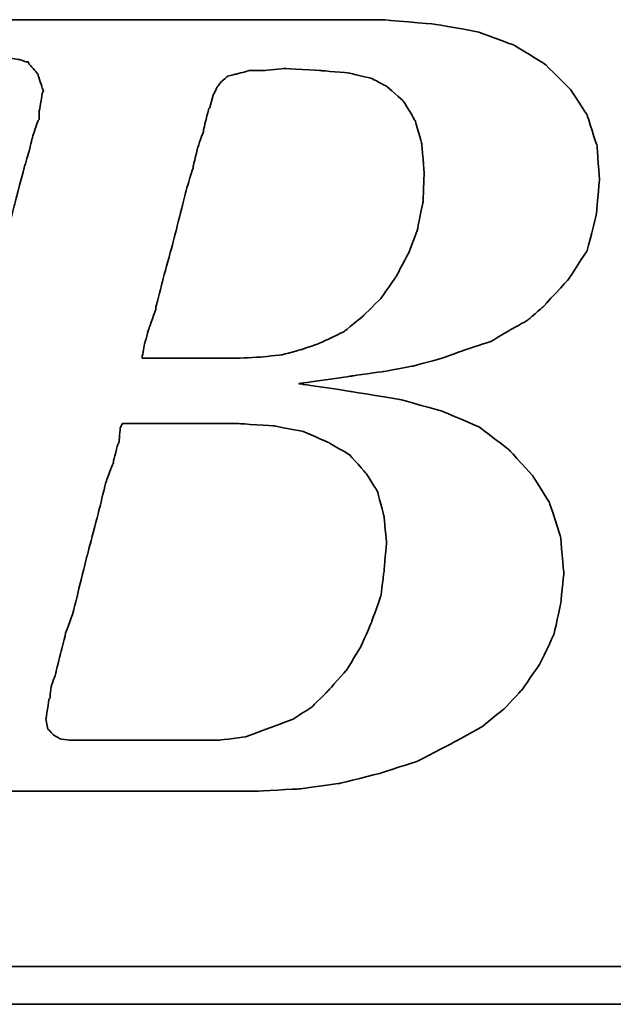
# Model space of a CAD drawing. Header units: millimetres. Extents: x 153 to 532, y -15 to 104.
# Tile 31 of 50: x 407.03 to 409.03, y 22.88 to 26.21. Entities that reach past the tile are written whole.
import ezdxf

# ---------------------------------------------------------------- set-up
doc = ezdxf.new("R2010")
doc.units = ezdxf.units.MM
doc.header["$LTSCALE"] = 0.1
doc.layers.add('DIM', color=4, linetype='CONTINUOUS')
doc.layers.add('layer 1', color=7, linetype='CONTINUOUS')

# ---------------------------------------------------------------- blocks, each defined once
blk = doc.blocks.new('TBI MOTION logo(完整正式版)')
at = {"layer": 'layer 1', "color": 22, "lineweight": 35}
for points, knots in [([(-64.65375, -6.86375), (-64.65375, -6.86375), (-64.84375, -7.29625), (-64.84375, -7.29625), (-64.84375, -7.29625), (-64.84375, -7.29625), (-64.86875, -7.34375), (-64.86875, -7.34375), (-64.86875, -7.34375), (-64.86875, -7.34375), (-64.86875, -7.36875), (-64.86875, -7.36875), (-64.86875, -7.36875), (-64.86875, -7.36875), (-65.15375, -7.65375), (-65.15375, -7.65375), (-65.15375, -7.65375), (-65.15375, -7.65375), (-65.17875, -7.65375), (-65.17875, -7.65375), (-65.17875, -7.65375), (-65.17875, -7.65375), (-65.20375, -7.67875), (-65.20375, -7.67875), (-65.20375, -7.67875), (-65.20375, -7.67875), (-65.58875, -7.87125), (-65.58875, -7.87125), (-65.58875, -7.87125), (-65.58875, -7.87125), (-65.63375, -7.87125), (-65.63375, -7.87125), (-65.63375, -7.87125), (-65.63375, -7.87125), (-65.65875, -7.89375), (-65.65875, -7.89375), (-65.65875, -7.89375), (-65.65875, -7.89375), (-66.09375, -7.94375), (-66.09375, -7.94375), (-66.09375, -7.94375), (-66.09375, -7.94375), (-66.11375, -7.94375), (-66.11375, -7.94375), (-66.11375, -7.94375), (-66.11375, -7.94375), (-66.16375, -7.94375), (-66.16375, -7.94375), (-66.16375, -7.94375), (-66.16375, -7.94375), (-66.30875, -7.94375), (-66.30875, -7.94375), (-66.30875, -7.94375), (-66.30875, -7.94375), (-66.69375, -7.94375), (-66.69375, -7.94375), (-66.69375, -7.94375), (-66.69375, -7.94375), (-67.07375, -7.94375), (-67.07375, -7.94375), (-67.07375, -7.94375), (-67.07375, -7.94375), (-67.12375, -7.94375), (-67.12375, -7.94375), (-67.12375, -7.94375), (-67.12375, -7.94375), (-67.12375, -7.96625), (-67.12375, -7.96625), (-67.12375, -7.96625), (-67.12375, -7.96625), (-67.14875, -7.99125), (-67.14875, -7.99125), (-67.14875, -7.99125), (-67.14875, -7.99125), (-67.24375, -8.34875), (-67.24375, -8.34875), (-67.24375, -8.34875), (-67.24375, -8.34875), (-67.31375, -8.68625), (-67.31375, -8.68625), (-67.31375, -8.68625), (-67.31375, -8.68625), (-67.26875, -8.68625), (-67.26875, -8.68625), (-67.26875, -8.68625), (-67.26875, -8.68625), (-67.07375, -8.68625), (-67.07375, -8.68625), (-67.07375, -8.68625), (-67.07375, -8.68625), (-66.54875, -8.68625), (-66.54875, -8.68625), (-66.54875, -8.68625), (-66.54875, -8.68625), (-65.82625, -8.68625), (-65.82625, -8.68625), (-65.82625, -8.68625), (-65.82625, -8.68625), (-65.01375, -8.68625), (-65.01375, -8.68625), (-65.01375, -8.68625), (-65.01375, -8.68625), (-64.05375, -8.68625), (-64.05375, -8.68625), (-64.05375, -8.68625), (-64.05375, -8.68625), (-62.08375, -8.68625), (-62.08375, -8.68625), (-62.08375, -8.68625), (-62.08375, -8.68625), (-60.06875, -8.68625), (-60.06875, -8.68625), (-60.06875, -8.68625), (-60.06875, -8.68625), (-59.10875, -8.68625), (-59.10875, -8.68625), (-59.10875, -8.68625), (-59.10875, -8.68625), (-58.29375, -8.68625), (-58.29375, -8.68625), (-58.29375, -8.68625), (-58.29375, -8.68625), (-57.57375, -8.68625), (-57.57375, -8.68625), (-57.57375, -8.68625), (-57.57375, -8.68625), (-57.04875, -8.68625), (-57.04875, -8.68625), (-57.04875, -8.68625), (-57.04875, -8.68625), (-56.85375, -8.68625), (-56.85375, -8.68625), (-56.85375, -8.68625), (-56.85375, -8.68625), (-56.70875, -8.68625), (-56.70875, -8.68625), (-56.70875, -8.68625), (-56.70875, -8.68625), (-56.61375, -8.68625), (-56.61375, -8.68625), (-56.61375, -8.68625), (-56.61375, -8.68625), (-56.56875, -8.68625), (-56.56875, -8.68625), (-56.56875, -8.68625), (-56.56875, -8.68625), (-55.65375, -8.63875), (-55.65375, -8.63875), (-55.65375, -8.63875), (-55.65375, -8.63875), (-54.76875, -8.51875), (-54.76875, -8.51875), (-54.76875, -8.51875), (-54.76875, -8.51875), (-53.90375, -8.30375), (-53.90375, -8.30375), (-53.90375, -8.30375), (-53.90375, -8.30375), (-53.08875, -8.03875), (-53.08875, -8.03875), (-53.08875, -8.03875), (-53.08875, -8.03875), (-52.34375, -7.65375), (-52.34375, -7.65375), (-52.34375, -7.65375), (-52.34375, -7.65375), (-51.69875, -7.29625), (-51.69875, -7.29625), (-51.69875, -7.29625), (-51.69875, -7.29625), (-51.21875, -6.91125), (-51.21875, -6.91125), (-51.21875, -6.91125), (-51.21875, -6.91125), (-50.83375, -6.50375), (-50.83375, -6.50375), (-50.83375, -6.50375), (-50.83375, -6.50375), (-50.44875, -5.94875), (-50.44875, -5.94875), (-50.44875, -5.94875), (-50.44875, -5.94875), (-50.13875, -5.30375), (-50.13875, -5.30375), (-50.13875, -5.30375), (-50.13875, -5.30375), (-49.99375, -4.65375), (-49.99375, -4.65375), (-49.99375, -4.65375), (-49.99375, -4.65375), (-49.92375, -3.98375), (-49.92375, -3.98375), (-49.92375, -3.98375), (-49.92375, -3.98375), (-49.99375, -3.19374), (-49.99375, -3.19374), (-49.99375, -3.19374), (-49.99375, -3.19374), (-50.23374, -2.44874), (-50.23374, -2.44874), (-50.23374, -2.44874), (-50.23374, -2.44874), (-50.59375, -1.87374), (-50.59375, -1.87374), (-50.59375, -1.87374), (-50.59375, -1.87374), (-51.09875, -1.31874), (-51.09875, -1.31874), (-51.09875, -1.31874), (-51.09875, -1.31874), (-51.74375, -0.81875), (-51.74375, -0.81875), (-51.74375, -0.81875), (-51.74375, -0.81875), (-52.53875, -0.48125), (-52.53875, -0.48125), (-52.53875, -0.48125), (-52.53875, -0.48125), (-53.47375, -0.21875), (-53.47375, -0.21875), (-53.47375, -0.21875), (-53.47375, -0.21875), (-54.52875, -0.04874), (-54.52875, -0.04874), (-54.52875, -0.04874), (-54.52875, -0.04874), (-55.65375, 0.12125), (-55.65375, 0.12125), (-55.65375, 0.12125), (-55.65375, 0.12125), (-54.50375, 0.28624), (-54.50375, 0.28624), (-54.50375, 0.28624), (-54.50375, 0.28624), (-53.83375, 0.38124), (-53.83375, 0.38124), (-53.83375, 0.38124), (-53.83375, 0.38124), (-53.18375, 0.50125), (-53.18375, 0.50125), (-53.18375, 0.50125), (-53.18375, 0.50125), (-52.55875, 0.66874), (-52.55875, 0.66874), (-52.55875, 0.66874), (-52.55875, 0.66874), (-52.03375, 0.86124), (-52.03375, 0.86124), (-52.03375, 0.86124), (-52.03375, 0.86124), (-51.50374, 1.03124), (-51.50374, 1.03124), (-51.50374, 1.03124), (-51.50374, 1.03124), (-51.09875, 1.27125), (-51.09875, 1.27125), (-51.09875, 1.27125), (-51.09875, 1.27125), (-50.71375, 1.48624), (-50.71375, 1.48624), (-50.71375, 1.48624), (-50.71375, 1.48624), (-50.37625, 1.77625), (-50.37625, 1.77625), (-50.37625, 1.77625), (-50.37625, 1.77625), (-49.82375, 2.37625), (-49.82375, 2.37625), (-49.82375, 2.37625), (-49.82375, 2.37625), (-49.41875, 2.99625), (-49.41875, 2.99625), (-49.41875, 2.99625), (-49.41875, 2.99625), (-49.22375, 3.76625), (-49.22375, 3.76625), (-49.22375, 3.76625), (-49.22375, 3.76625), (-49.15375, 4.50874), (-49.15375, 4.50874), (-49.15375, 4.50874), (-49.15375, 4.50874), (-49.20375, 5.25125), (-49.20375, 5.25125), (-49.20375, 5.25125), (-49.20375, 5.25125), (-49.41875, 5.92625), (-49.41875, 5.92625), (-49.41875, 5.92625), (-49.41875, 5.92625), (-49.77875, 6.47625), (-49.77875, 6.47625), (-49.77875, 6.47625), (-49.77875, 6.47625), (-50.33125, 7.02624), (-50.33125, 7.02624), (-50.33125, 7.02624), (-50.33125, 7.02624), (-51.00125, 7.43625), (-51.00125, 7.43625), (-51.00125, 7.43625), (-51.00125, 7.43625), (-51.79375, 7.72625), (-51.79375, 7.72625), (-51.79375, 7.72625), (-51.79375, 7.72625), (-52.72875, 7.89124), (-52.72875, 7.89124), (-52.72875, 7.89124), (-52.72875, 7.89124), (-53.83375, 7.98625), (-53.83375, 7.98625), (-53.83375, 7.98625), (-53.83375, 7.98625), (-53.92875, 7.98625), (-53.92875, 7.98625), (-53.92875, 7.98625), (-53.92875, 7.98625), (-54.26375, 7.98625), (-54.26375, 7.98625), (-54.26375, 7.98625), (-54.26375, 7.98625), (-54.74375, 7.98625), (-54.74375, 7.98625), (-54.74375, 7.98625), (-54.74375, 7.98625), (-55.36875, 7.98625), (-55.36875, 7.98625), (-55.36875, 7.98625), (-55.36875, 7.98625), (-56.13375, 7.98625), (-56.13375, 7.98625), (-56.13375, 7.98625), (-56.13375, 7.98625), (-56.94875, 7.98625), (-56.94875, 7.98625), (-56.94875, 7.98625), (-56.94875, 7.98625), (-58.77625, 7.98625), (-58.77625, 7.98625), (-58.77625, 7.98625), (-58.77625, 7.98625), (-60.59875, 7.98625), (-60.59875, 7.98625), (-60.59875, 7.98625), (-60.59875, 7.98625), (-61.41375, 7.98625), (-61.41375, 7.98625), (-61.41375, 7.98625), (-61.41375, 7.98625), (-62.17875, 7.98625), (-62.17875, 7.98625), (-62.17875, 7.98625), (-62.17875, 7.98625), (-62.80375, 7.98625), (-62.80375, 7.98625), (-62.80375, 7.98625), (-62.80375, 7.98625), (-63.30625, 7.98625), (-63.30625, 7.98625), (-63.30625, 7.98625), (-63.30625, 7.98625), (-63.57375, 7.98625), (-63.57375, 7.98625), (-63.57375, 7.98625), (-63.57375, 7.98625), (-63.57375, 7.96375), (-63.57375, 7.96375), (-63.57375, 7.96375), (-63.57375, 7.96375), (-63.59875, 7.94125), (-63.59875, 7.94125), (-63.59875, 7.94125), (-63.59875, 7.94125), (-63.69375, 7.55625), (-63.69375, 7.55625), (-63.69375, 7.55625), (-63.69375, 7.55625), (-63.76375, 7.24624), (-63.76375, 7.24624), (-63.76375, 7.24624), (-63.76375, 7.24624), (-63.23875, 7.24624), (-63.23875, 7.24624), (-63.23875, 7.24624), (-63.23875, 7.24624), (-62.75875, 7.24624), (-62.75875, 7.24624), (-62.75875, 7.24624), (-62.75875, 7.24624), (-62.61125, 7.24624), (-62.61125, 7.24624), (-62.61125, 7.24624), (-62.61125, 7.24624), (-62.56625, 7.24624), (-62.56625, 7.24624), (-62.56625, 7.24624), (-62.56625, 7.24624), (-62.22875, 7.24624), (-62.22875, 7.24624), (-62.22875, 7.24624), (-62.22875, 7.24624), (-62.20375, 7.24624), (-62.20375, 7.24624), (-62.20375, 7.24624), (-62.20375, 7.24624), (-62.17875, 7.21875), (-62.17875, 7.21875), (-62.17875, 7.21875), (-62.17875, 7.21875), (-61.96375, 7.17125), (-61.96375, 7.17125), (-61.96375, 7.17125), (-61.96375, 7.17125), (-61.72375, 7.12624), (-61.72375, 7.12624), (-61.72375, 7.12624), (-61.72375, 7.12624), (-61.70375, 7.12624), (-61.70375, 7.12624), (-61.70375, 7.12624), (-61.70375, 7.12624), (-61.55875, 7.07624), (-61.55875, 7.07624), (-61.55875, 7.07624), (-61.55875, 7.07624), (-61.50875, 7.07624), (-61.50875, 7.07624), (-61.50875, 7.07624), (-61.50875, 7.07624), (-61.48375, 7.02624), (-61.48375, 7.02624), (-61.48375, 7.02624), (-61.48375, 7.02624), (-61.31875, 6.83375), (-61.31875, 6.83375), (-61.31875, 6.83375), (-61.31875, 6.83375), (-61.29375, 6.81125), (-61.29375, 6.81125), (-61.29375, 6.81125), (-61.29375, 6.81125), (-61.29375, 6.78625), (-61.29375, 6.78625), (-61.29375, 6.78625), (-61.29375, 6.78625), (-61.19875, 6.50124), (-61.19875, 6.50124), (-61.19875, 6.50124), (-61.19875, 6.50124), (-61.17375, 6.45124), (-61.17375, 6.45124), (-61.17375, 6.45124), (-61.17375, 6.45124), (-61.19875, 6.40625), (-61.19875, 6.40625), (-61.19875, 6.40625), (-61.19875, 6.40625), (-61.26875, 5.99624), (-61.26875, 5.99624), (-61.26875, 5.99624), (-61.26875, 5.99624), (-61.26875, 5.85125), (-61.26875, 5.85125), (-61.26875, 5.85125), (-61.26875, 5.85125), (-61.26875, 5.82625), (-61.26875, 5.82625), (-61.26875, 5.82625), (-61.26875, 5.82625), (-61.29375, 5.80625), (-61.29375, 5.80625), (-61.29375, 5.80625), (-61.29375, 5.80625), (-61.34125, 5.66125), (-61.34125, 5.66125), (-61.34125, 5.66125), (-61.34125, 5.66125), (-61.41375, 5.44625), (-61.41375, 5.44625), (-61.41375, 5.44625), (-61.41375, 5.44625), (-61.48375, 5.15625), (-61.48375, 5.15625), (-61.48375, 5.15625), (-61.48375, 5.15625), (-61.58375, 4.82124), (-61.58375, 4.82124), (-61.58375, 4.82124), (-61.58375, 4.82124), (-61.79875, 4.00375), (-61.79875, 4.00375), (-61.79875, 4.00375), (-61.79875, 4.00375), (-62.05875, 2.99625), (-62.05875, 2.99625), (-62.05875, 2.99625), (-62.05875, 2.99625), (-62.34875, 1.91625), (-62.34875, 1.91625), (-62.34875, 1.91625), (-62.34875, 1.91625), (-62.97375, -0.41124), (-62.97375, -0.41124), (-62.97375, -0.41124), (-62.97375, -0.41124), (-63.59875, -2.75875), (-63.59875, -2.75875), (-63.59875, -2.75875), (-63.59875, -2.75875), (-63.88375, -3.86374), (-63.88375, -3.86374), (-63.88375, -3.86374), (-63.88375, -3.86374), (-64.14875, -4.82374), (-64.14875, -4.82374), (-64.14875, -4.82374), (-64.14875, -4.82374), (-64.36375, -5.64125), (-64.36375, -5.64125), (-64.36375, -5.64125), (-64.36375, -5.64125), (-64.43625, -5.97625), (-64.43625, -5.97625), (-64.43625, -5.97625), (-64.43625, -5.97625), (-64.50875, -6.28625), (-64.50875, -6.28625), (-64.50875, -6.28625), (-64.50875, -6.28625), (-64.50875, -6.30875), (-64.50875, -6.30875), (-64.50875, -6.30875), (-64.50875, -6.30875), (-64.57875, -6.50375), (-64.57875, -6.50375), (-64.57875, -6.50375), (-64.57875, -6.50375), (-64.62875, -6.69625), (-64.62875, -6.69625), (-64.62875, -6.69625), (-64.62875, -6.69625), (-64.62875, -6.76875), (-64.62875, -6.76875), (-64.62875, -6.76875), (-64.62875, -6.76875), (-64.62875, -6.81375), (-64.62875, -6.81375), (-64.62875, -6.81375), (-64.62875, -6.81375), (-64.62875, -6.83875), (-64.62875, -6.83875), (-64.62875, -6.83875), (-64.62875, -6.83875), (-64.65375, -6.86375), (-64.65375, -6.86375)], [0, 0, 0, 0, 0.00719424, 0.00719424, 0.00719424, 0.00719425, 0.01438849, 0.01438849, 0.01438849, 0.0143885, 0.02158273, 0.02158273, 0.02158273, 0.02158274, 0.02877698, 0.02877698, 0.02877698, 0.02877699, 0.03597122, 0.03597122, 0.03597122, 0.03597123, 0.04316547, 0.04316547, 0.04316547, 0.04316548, 0.05035971, 0.05035971, 0.05035971, 0.05035972, 0.05755396, 0.05755396, 0.05755396, 0.05755397, 0.0647482, 0.0647482, 0.0647482, 0.06474821, 0.07194245, 0.07194245, 0.07194245, 0.07194246, 0.07913669, 0.07913669, 0.07913669, 0.0791367, 0.08633094, 0.08633094, 0.08633094, 0.08633095, 0.09352518, 0.09352518, 0.09352518, 0.09352519, 0.10071942, 0.10071942, 0.10071942, 0.10071943, 0.10791367, 0.10791367, 0.10791367, 0.10791368, 0.11510791, 0.11510791, 0.11510791, 0.11510792, 0.12230216, 0.12230216, 0.12230216, 0.12230217, 0.1294964, 0.1294964, 0.1294964, 0.12949641, 0.13669065, 0.13669065, 0.13669065, 0.13669066, 0.14388489, 0.14388489, 0.14388489, 0.1438849, 0.15107914, 0.15107914, 0.15107914, 0.15107915, 0.15827338, 0.15827338, 0.15827338, 0.15827339, 0.16546763, 0.16546763, 0.16546763, 0.16546764, 0.17266187, 0.17266187, 0.17266187, 0.17266188, 0.17985612, 0.17985612, 0.17985612, 0.17985613, 0.18705036, 0.18705036, 0.18705036, 0.18705037, 0.1942446, 0.1942446, 0.1942446, 0.19424461, 0.20143885, 0.20143885, 0.20143885, 0.20143886, 0.20863309, 0.20863309, 0.20863309, 0.2086331, 0.21582734, 0.21582734, 0.21582734, 0.21582735, 0.22302158, 0.22302158, 0.22302158, 0.22302159, 0.23021583, 0.23021583, 0.23021583, 0.23021584, 0.23741007, 0.23741007, 0.23741007, 0.23741008, 0.24460432, 0.24460432, 0.24460432, 0.24460433, 0.25179856, 0.25179856, 0.25179856, 0.25179857, 0.25899281, 0.25899281, 0.25899281, 0.25899282, 0.26618705, 0.26618705, 0.26618705, 0.26618706, 0.27338129, 0.27338129, 0.27338129, 0.2733813, 0.28057554, 0.28057554, 0.28057554, 0.28057555, 0.28776978, 0.28776978, 0.28776978, 0.28776979, 0.29496403, 0.29496403, 0.29496403, 0.29496404, 0.30215827, 0.30215827, 0.30215827, 0.30215828, 0.30935252, 0.30935252, 0.30935252, 0.30935253, 0.31654676, 0.31654676, 0.31654676, 0.31654677, 0.32374101, 0.32374101, 0.32374101, 0.32374102, 0.33093525, 0.33093525, 0.33093525, 0.33093526, 0.3381295, 0.3381295, 0.3381295, 0.33812951, 0.34532374, 0.34532374, 0.34532374, 0.34532375, 0.35251799, 0.35251799, 0.35251799, 0.352518, 0.35971223, 0.35971223, 0.35971223, 0.35971224, 0.36690647, 0.36690647, 0.36690647, 0.36690648, 0.37410072, 0.37410072, 0.37410072, 0.37410073, 0.38129496, 0.38129496, 0.38129496, 0.38129497, 0.38848921, 0.38848921, 0.38848921, 0.38848922, 0.39568345, 0.39568345, 0.39568345, 0.39568346, 0.4028777, 0.4028777, 0.4028777, 0.40287771, 0.41007194, 0.41007194, 0.41007194, 0.41007195, 0.41726619, 0.41726619, 0.41726619, 0.4172662, 0.42446043, 0.42446043, 0.42446043, 0.42446044, 0.43165468, 0.43165468, 0.43165468, 0.43165469, 0.43884892, 0.43884892, 0.43884892, 0.43884893, 0.44604317, 0.44604317, 0.44604317, 0.44604318, 0.45323741, 0.45323741, 0.45323741, 0.45323742, 0.46043165, 0.46043165, 0.46043165, 0.46043166, 0.4676259, 0.4676259, 0.4676259, 0.46762591, 0.47482014, 0.47482014, 0.47482014, 0.47482015, 0.48201439, 0.48201439, 0.48201439, 0.4820144, 0.48920863, 0.48920863, 0.48920863, 0.48920864, 0.49640288, 0.49640288, 0.49640288, 0.49640289, 0.50359712, 0.50359712, 0.50359712, 0.50359713, 0.51079137, 0.51079137, 0.51079137, 0.51079138, 0.51798561, 0.51798561, 0.51798561, 0.51798562, 0.52517986, 0.52517986, 0.52517986, 0.52517987, 0.5323741, 0.5323741, 0.5323741, 0.53237411, 0.53956835, 0.53956835, 0.53956835, 0.53956836, 0.54676259, 0.54676259, 0.54676259, 0.5467626, 0.55395683, 0.55395683, 0.55395683, 0.55395684, 0.56115108, 0.56115108, 0.56115108, 0.56115109, 0.56834532, 0.56834532, 0.56834532, 0.56834533, 0.57553957, 0.57553957, 0.57553957, 0.57553958, 0.58273381, 0.58273381, 0.58273381, 0.58273382, 0.58992806, 0.58992806, 0.58992806, 0.58992807, 0.5971223, 0.5971223, 0.5971223, 0.59712231, 0.60431655, 0.60431655, 0.60431655, 0.60431656, 0.61151079, 0.61151079, 0.61151079, 0.6115108, 0.61870504, 0.61870504, 0.61870504, 0.61870505, 0.62589928, 0.62589928, 0.62589928, 0.62589929, 0.63309353, 0.63309353, 0.63309353, 0.63309354, 0.64028777, 0.64028777, 0.64028777, 0.64028778, 0.64748201, 0.64748201, 0.64748201, 0.64748202, 0.65467626, 0.65467626, 0.65467626, 0.65467627, 0.6618705, 0.6618705, 0.6618705, 0.66187051, 0.66906475, 0.66906475, 0.66906475, 0.66906476, 0.67625899, 0.67625899, 0.67625899, 0.676259, 0.68345324, 0.68345324, 0.68345324, 0.68345325, 0.69064748, 0.69064748, 0.69064748, 0.69064749, 0.69784173, 0.69784173, 0.69784173, 0.69784174, 0.70503597, 0.70503597, 0.70503597, 0.70503598, 0.71223022, 0.71223022, 0.71223022, 0.71223023, 0.71942446, 0.71942446, 0.71942446, 0.71942447, 0.72661871, 0.72661871, 0.72661871, 0.72661872, 0.73381295, 0.73381295, 0.73381295, 0.73381296, 0.74100719, 0.74100719, 0.74100719, 0.7410072, 0.74820144, 0.74820144, 0.74820144, 0.74820145, 0.75539568, 0.75539568, 0.75539568, 0.75539569, 0.76258993, 0.76258993, 0.76258993, 0.76258994, 0.76978417, 0.76978417, 0.76978417, 0.76978418, 0.77697842, 0.77697842, 0.77697842, 0.77697843, 0.78417266, 0.78417266, 0.78417266, 0.78417267, 0.79136691, 0.79136691, 0.79136691, 0.79136692, 0.79856115, 0.79856115, 0.79856115, 0.79856116, 0.8057554, 0.8057554, 0.8057554, 0.80575541, 0.81294964, 0.81294964, 0.81294964, 0.81294965, 0.82014388, 0.82014388, 0.82014388, 0.82014389, 0.82733813, 0.82733813, 0.82733813, 0.82733814, 0.83453237, 0.83453237, 0.83453237, 0.83453238, 0.84172662, 0.84172662, 0.84172662, 0.84172663, 0.84892086, 0.84892086, 0.84892086, 0.84892087, 0.85611511, 0.85611511, 0.85611511, 0.85611512, 0.86330935, 0.86330935, 0.86330935, 0.86330936, 0.8705036, 0.8705036, 0.8705036, 0.87050361, 0.87769784, 0.87769784, 0.87769784, 0.87769785, 0.88489209, 0.88489209, 0.88489209, 0.8848921, 0.89208633, 0.89208633, 0.89208633, 0.89208634, 0.89928058, 0.89928058, 0.89928058, 0.89928059, 0.90647482, 0.90647482, 0.90647482, 0.90647483, 0.91366906, 0.91366906, 0.91366906, 0.91366907, 0.92086331, 0.92086331, 0.92086331, 0.92086332, 0.92805755, 0.92805755, 0.92805755, 0.92805756, 0.9352518, 0.9352518, 0.9352518, 0.93525181, 0.94244604, 0.94244604, 0.94244604, 0.94244605, 0.94964029, 0.94964029, 0.94964029, 0.9496403, 0.95683453, 0.95683453, 0.95683453, 0.95683454, 0.96402878, 0.96402878, 0.96402878, 0.96402879, 0.97122302, 0.97122302, 0.97122302, 0.97122303, 0.97841727, 0.97841727, 0.97841727, 0.97841728, 0.98561151, 0.98561151, 0.98561151, 0.98561152, 0.99280576, 0.99280576, 0.99280576, 0.99280577, 1, 1, 1, 1]), ([(-57.50375, 6.35625), (-57.50375, 6.35625), (-57.57375, 6.11625), (-57.57375, 6.11625), (-57.57375, 6.11625), (-57.57375, 6.11625), (-57.57375, 6.09125), (-57.57375, 6.09125), (-57.57375, 6.09125), (-57.57375, 6.09125), (-57.59875, 6.06625), (-57.59875, 6.06625), (-57.59875, 6.06625), (-57.59875, 6.06625), (-57.64875, 5.87625), (-57.64875, 5.87625), (-57.64875, 5.87625), (-57.64875, 5.87625), (-57.71875, 5.58875), (-57.71875, 5.58875), (-57.71875, 5.58875), (-57.71875, 5.58875), (-57.71875, 5.56625), (-57.71875, 5.56625), (-57.71875, 5.56625), (-57.71875, 5.56625), (-57.83875, 5.23125), (-57.83875, 5.23125), (-57.83875, 5.23125), (-57.83875, 5.23125), (-57.93625, 4.82124), (-57.93625, 4.82124), (-57.93625, 4.82124), (-57.93625, 4.82124), (-57.93625, 4.79624), (-57.93625, 4.79624), (-57.93625, 4.79624), (-57.93625, 4.79624), (-58.07875, 4.34125), (-58.07875, 4.34125), (-58.07875, 4.34125), (-58.07875, 4.34125), (-58.34375, 3.28625), (-58.34375, 3.28625), (-58.34375, 3.28625), (-58.34375, 3.28625), (-58.62875, 2.23124), (-58.62875, 2.23124), (-58.62875, 2.23124), (-58.62875, 2.23124), (-58.74875, 1.75125), (-58.74875, 1.75125), (-58.74875, 1.75125), (-58.74875, 1.75125), (-58.74875, 1.72625), (-58.74875, 1.72625), (-58.74875, 1.72625), (-58.74875, 1.72625), (-58.89375, 1.31625), (-58.89375, 1.31625), (-58.89375, 1.31625), (-58.89375, 1.31625), (-58.98875, 0.98124), (-58.98875, 0.98124), (-58.98875, 0.98124), (-58.98875, 0.98124), (-59.03875, 0.71625), (-59.03875, 0.71625), (-59.03875, 0.71625), (-59.03875, 0.71625), (-59.03875, 0.66874), (-59.03875, 0.66874), (-59.03875, 0.66874), (-59.03875, 0.66874), (-58.91875, 0.66874), (-58.91875, 0.66874), (-58.91875, 0.66874), (-58.91875, 0.66874), (-58.53375, 0.66874), (-58.53375, 0.66874), (-58.53375, 0.66874), (-58.53375, 0.66874), (-58.10375, 0.66874), (-58.10375, 0.66874), (-58.10375, 0.66874), (-58.10375, 0.66874), (-57.66875, 0.66874), (-57.66875, 0.66874), (-57.66875, 0.66874), (-57.66875, 0.66874), (-57.33375, 0.66874), (-57.33375, 0.66874), (-57.33375, 0.66874), (-57.33375, 0.66874), (-57.09375, 0.66874), (-57.09375, 0.66874), (-57.09375, 0.66874), (-57.09375, 0.66874), (-56.99875, 0.66874), (-56.99875, 0.66874), (-56.99875, 0.66874), (-56.99875, 0.66874), (-56.49375, 0.69374), (-56.49375, 0.69374), (-56.49375, 0.69374), (-56.49375, 0.69374), (-56.01375, 0.74374), (-56.01375, 0.74374), (-56.01375, 0.74374), (-56.01375, 0.74374), (-55.58375, 0.86124), (-55.58375, 0.86124), (-55.58375, 0.86124), (-55.58375, 0.86124), (-55.17375, 1.00624), (-55.17375, 1.00624), (-55.17375, 1.00624), (-55.17375, 1.00624), (-54.67375, 1.24625), (-54.67375, 1.24625), (-54.67375, 1.24625), (-54.67375, 1.24625), (-54.26375, 1.58124), (-54.26375, 1.58124), (-54.26375, 1.58124), (-54.26375, 1.58124), (-53.87875, 1.96374), (-53.87875, 1.96374), (-53.87875, 1.96374), (-53.87875, 1.96374), (-53.54375, 2.44625), (-53.54375, 2.44625), (-53.54375, 2.44625), (-53.54375, 2.44625), (-53.27875, 2.95125), (-53.27875, 2.95125), (-53.27875, 2.95125), (-53.27875, 2.95125), (-53.08875, 3.45124), (-53.08875, 3.45124), (-53.08875, 3.45124), (-53.08875, 3.45124), (-52.96875, 4.05124), (-52.96875, 4.05124), (-52.96875, 4.05124), (-52.96875, 4.05124), (-52.94375, 4.65125), (-52.94375, 4.65125), (-52.94375, 4.65125), (-52.94375, 4.65125), (-52.99375, 5.30125), (-52.99375, 5.30125), (-52.99375, 5.30125), (-52.99375, 5.30125), (-53.13875, 5.80625), (-53.13875, 5.80625), (-53.13875, 5.80625), (-53.13875, 5.80625), (-53.39875, 6.23625), (-53.39875, 6.23625), (-53.39875, 6.23625), (-53.39875, 6.23625), (-53.75875, 6.54875), (-53.75875, 6.54875), (-53.75875, 6.54875), (-53.75875, 6.54875), (-54.07375, 6.71625), (-54.07375, 6.71625), (-54.07375, 6.71625), (-54.07375, 6.71625), (-54.57375, 6.83375), (-54.57375, 6.83375), (-54.57375, 6.83375), (-54.57375, 6.83375), (-55.17375, 6.88625), (-55.17375, 6.88625), (-55.17375, 6.88625), (-55.17375, 6.88625), (-55.96875, 6.93125), (-55.96875, 6.93125), (-55.96875, 6.93125), (-55.96875, 6.93125), (-56.39875, 6.88625), (-56.39875, 6.88625), (-56.39875, 6.88625), (-56.39875, 6.88625), (-56.42125, 6.88625), (-56.42125, 6.88625), (-56.42125, 6.88625), (-56.42125, 6.88625), (-56.73375, 6.88625), (-56.73375, 6.88625), (-56.73375, 6.88625), (-56.73375, 6.88625), (-56.99875, 6.81125), (-56.99875, 6.81125), (-56.99875, 6.81125), (-56.99875, 6.81125), (-57.02375, 6.81125), (-57.02375, 6.81125), (-57.02375, 6.81125), (-57.02375, 6.81125), (-57.18875, 6.76625), (-57.18875, 6.76625), (-57.18875, 6.76625), (-57.18875, 6.76625), (-57.30875, 6.66625), (-57.30875, 6.66625), (-57.30875, 6.66625), (-57.30875, 6.66625), (-57.40875, 6.54875), (-57.40875, 6.54875), (-57.40875, 6.54875), (-57.40875, 6.54875), (-57.50375, 6.35625), (-57.50375, 6.35625)], [0, 0, 0, 0, 0.01851852, 0.01851852, 0.01851852, 0.01851853, 0.03703704, 0.03703704, 0.03703704, 0.03703705, 0.05555556, 0.05555556, 0.05555556, 0.05555557, 0.07407407, 0.07407407, 0.07407407, 0.07407408, 0.09259259, 0.09259259, 0.09259259, 0.0925926, 0.11111111, 0.11111111, 0.11111111, 0.11111112, 0.12962963, 0.12962963, 0.12962963, 0.12962964, 0.14814815, 0.14814815, 0.14814815, 0.14814816, 0.16666667, 0.16666667, 0.16666667, 0.16666668, 0.18518519, 0.18518519, 0.18518519, 0.1851852, 0.2037037, 0.2037037, 0.2037037, 0.20370371, 0.22222222, 0.22222222, 0.22222222, 0.22222223, 0.24074074, 0.24074074, 0.24074074, 0.24074075, 0.25925926, 0.25925926, 0.25925926, 0.25925927, 0.27777778, 0.27777778, 0.27777778, 0.27777779, 0.2962963, 0.2962963, 0.2962963, 0.29629631, 0.31481481, 0.31481481, 0.31481481, 0.31481482, 0.33333333, 0.33333333, 0.33333333, 0.33333334, 0.35185185, 0.35185185, 0.35185185, 0.35185186, 0.37037037, 0.37037037, 0.37037037, 0.37037038, 0.38888889, 0.38888889, 0.38888889, 0.3888889, 0.40740741, 0.40740741, 0.40740741, 0.40740742, 0.42592593, 0.42592593, 0.42592593, 0.42592594, 0.44444444, 0.44444444, 0.44444444, 0.44444445, 0.46296296, 0.46296296, 0.46296296, 0.46296297, 0.48148148, 0.48148148, 0.48148148, 0.48148149, 0.5, 0.5, 0.5, 0.50000001, 0.51851852, 0.51851852, 0.51851852, 0.51851853, 0.53703704, 0.53703704, 0.53703704, 0.53703705, 0.55555556, 0.55555556, 0.55555556, 0.55555557, 0.57407407, 0.57407407, 0.57407407, 0.57407408, 0.59259259, 0.59259259, 0.59259259, 0.5925926, 0.61111111, 0.61111111, 0.61111111, 0.61111112, 0.62962963, 0.62962963, 0.62962963, 0.62962964, 0.64814815, 0.64814815, 0.64814815, 0.64814816, 0.66666667, 0.66666667, 0.66666667, 0.66666668, 0.68518519, 0.68518519, 0.68518519, 0.6851852, 0.7037037, 0.7037037, 0.7037037, 0.70370371, 0.72222222, 0.72222222, 0.72222222, 0.72222223, 0.74074074, 0.74074074, 0.74074074, 0.74074075, 0.75925926, 0.75925926, 0.75925926, 0.75925927, 0.77777778, 0.77777778, 0.77777778, 0.77777779, 0.7962963, 0.7962963, 0.7962963, 0.79629631, 0.81481481, 0.81481481, 0.81481481, 0.81481482, 0.83333333, 0.83333333, 0.83333333, 0.83333334, 0.85185185, 0.85185185, 0.85185185, 0.85185186, 0.87037037, 0.87037037, 0.87037037, 0.87037038, 0.88888889, 0.88888889, 0.88888889, 0.8888889, 0.90740741, 0.90740741, 0.90740741, 0.90740742, 0.92592593, 0.92592593, 0.92592593, 0.92592594, 0.94444444, 0.94444444, 0.94444444, 0.94444445, 0.96296296, 0.96296296, 0.96296296, 0.96296297, 0.98148148, 0.98148148, 0.98148148, 0.98148149, 1, 1, 1, 1]), ([(-61.03125, -6.57375), (-61.03125, -6.57375), (-61.03125, -6.67125), (-61.03125, -6.67125), (-61.03125, -6.67125), (-61.03125, -6.67125), (-61.05375, -6.69625), (-61.05375, -6.69625), (-61.05375, -6.69625), (-61.05375, -6.69625), (-61.12375, -7.12875), (-61.12375, -7.12875), (-61.12375, -7.12875), (-61.12375, -7.12875), (-61.07875, -7.34375), (-61.07875, -7.34375), (-61.07875, -7.34375), (-61.07875, -7.34375), (-60.93375, -7.48875), (-60.93375, -7.48875), (-60.93375, -7.48875), (-60.93375, -7.48875), (-60.81375, -7.55625), (-60.81375, -7.55625), (-60.81375, -7.55625), (-60.81375, -7.55625), (-60.62375, -7.58375), (-60.62375, -7.58375), (-60.62375, -7.58375), (-60.62375, -7.58375), (-60.30875, -7.58375), (-60.30875, -7.58375), (-60.30875, -7.58375), (-60.30875, -7.58375), (-59.97375, -7.58375), (-59.97375, -7.58375), (-59.97375, -7.58375), (-59.97375, -7.58375), (-59.87875, -7.58375), (-59.87875, -7.58375), (-59.87875, -7.58375), (-59.87875, -7.58375), (-59.63625, -7.58375), (-59.63625, -7.58375), (-59.63625, -7.58375), (-59.63625, -7.58375), (-58.96875, -7.58375), (-58.96875, -7.58375), (-58.96875, -7.58375), (-58.96875, -7.58375), (-58.29375, -7.58375), (-58.29375, -7.58375), (-58.29375, -7.58375), (-58.29375, -7.58375), (-58.05375, -7.58375), (-58.05375, -7.58375), (-58.05375, -7.58375), (-58.05375, -7.58375), (-57.98375, -7.58375), (-57.98375, -7.58375), (-57.98375, -7.58375), (-57.98375, -7.58375), (-57.35875, -7.58375), (-57.35875, -7.58375), (-57.35875, -7.58375), (-57.35875, -7.58375), (-56.78375, -7.50875), (-56.78375, -7.50875), (-56.78375, -7.50875), (-56.78375, -7.50875), (-56.27875, -7.31875), (-56.27875, -7.31875), (-56.27875, -7.31875), (-56.27875, -7.31875), (-55.77375, -7.12875), (-55.77375, -7.12875), (-55.77375, -7.12875), (-55.77375, -7.12875), (-55.36875, -6.86375), (-55.36875, -6.86375), (-55.36875, -6.86375), (-55.36875, -6.86375), (-55.00875, -6.50375), (-55.00875, -6.50375), (-55.00875, -6.50375), (-55.00875, -6.50375), (-54.62375, -6.06875), (-54.62375, -6.06875), (-54.62375, -6.06875), (-54.62375, -6.06875), (-54.31375, -5.56875), (-54.31375, -5.56875), (-54.31375, -5.56875), (-54.31375, -5.56875), (-54.07375, -5.01625), (-54.07375, -5.01625), (-54.07375, -5.01625), (-54.07375, -5.01625), (-53.87875, -4.46374), (-53.87875, -4.46374), (-53.87875, -4.46374), (-53.87875, -4.46374), (-53.80875, -3.91375), (-53.80875, -3.91375), (-53.80875, -3.91375), (-53.80875, -3.91375), (-53.75875, -3.31375), (-53.75875, -3.31375), (-53.75875, -3.31375), (-53.75875, -3.31375), (-53.80875, -2.75875), (-53.80875, -2.75875), (-53.80875, -2.75875), (-53.80875, -2.75875), (-53.95375, -2.20875), (-53.95375, -2.20875), (-53.95375, -2.20875), (-53.95375, -2.20875), (-54.19375, -1.82625), (-54.19375, -1.82625), (-54.19375, -1.82625), (-54.19375, -1.82625), (-54.55375, -1.41875), (-54.55375, -1.41875), (-54.55375, -1.41875), (-54.55375, -1.41875), (-55.00875, -1.15125), (-55.00875, -1.15125), (-55.00875, -1.15125), (-55.00875, -1.15125), (-55.56125, -0.91375), (-55.56125, -0.91375), (-55.56125, -0.91375), (-55.56125, -0.91375), (-56.18125, -0.79375), (-56.18125, -0.79375), (-56.18125, -0.79375), (-56.18125, -0.79375), (-56.94875, -0.74374), (-56.94875, -0.74374), (-56.94875, -0.74374), (-56.94875, -0.74374), (-56.99875, -0.74374), (-56.99875, -0.74374), (-56.99875, -0.74374), (-56.99875, -0.74374), (-57.09375, -0.74374), (-57.09375, -0.74374), (-57.09375, -0.74374), (-57.09375, -0.74374), (-57.38375, -0.74374), (-57.38375, -0.74374), (-57.38375, -0.74374), (-57.38375, -0.74374), (-57.76875, -0.74374), (-57.76875, -0.74374), (-57.76875, -0.74374), (-57.76875, -0.74374), (-58.24625, -0.74374), (-58.24625, -0.74374), (-58.24625, -0.74374), (-58.24625, -0.74374), (-58.72875, -0.74374), (-58.72875, -0.74374), (-58.72875, -0.74374), (-58.72875, -0.74374), (-59.20875, -0.74374), (-59.20875, -0.74374), (-59.20875, -0.74374), (-59.20875, -0.74374), (-59.46875, -0.74374), (-59.46875, -0.74374), (-59.46875, -0.74374), (-59.46875, -0.74374), (-59.51625, -0.83875), (-59.51625, -0.83875), (-59.51625, -0.83875), (-59.51625, -0.83875), (-59.54375, -1.15125), (-59.54375, -1.15125), (-59.54375, -1.15125), (-59.54375, -1.15125), (-59.56375, -1.17874), (-59.56375, -1.17874), (-59.56375, -1.17874), (-59.56375, -1.17874), (-59.66375, -1.55875), (-59.66375, -1.55875), (-59.66375, -1.55875), (-59.66375, -1.55875), (-59.66375, -1.58375), (-59.66375, -1.58375), (-59.66375, -1.58375), (-59.66375, -1.58375), (-59.82875, -2.01874), (-59.82875, -2.01874), (-59.82875, -2.01874), (-59.82875, -2.01874), (-59.94875, -2.52125), (-59.94875, -2.52125), (-59.94875, -2.52125), (-59.94875, -2.52125), (-60.23875, -3.62375), (-60.23875, -3.62375), (-60.23875, -3.62375), (-60.23875, -3.62375), (-60.52375, -4.77624), (-60.52375, -4.77624), (-60.52375, -4.77624), (-60.52375, -4.77624), (-60.52375, -4.79874), (-60.52375, -4.79874), (-60.52375, -4.79874), (-60.52375, -4.79874), (-60.69125, -5.25375), (-60.69125, -5.25375), (-60.69125, -5.25375), (-60.69125, -5.25375), (-60.81375, -5.73625), (-60.81375, -5.73625), (-60.81375, -5.73625), (-60.81375, -5.73625), (-60.90875, -6.11875), (-60.90875, -6.11875), (-60.90875, -6.11875), (-60.90875, -6.11875), (-60.90875, -6.14375), (-60.90875, -6.14375), (-60.90875, -6.14375), (-60.90875, -6.14375), (-61.00375, -6.40875), (-61.00375, -6.40875), (-61.00375, -6.40875), (-61.00375, -6.40875), (-61.03125, -6.57375), (-61.03125, -6.57375)], [0, 0, 0, 0, 0.01694915, 0.01694915, 0.01694915, 0.01694916, 0.03389831, 0.03389831, 0.03389831, 0.03389832, 0.05084746, 0.05084746, 0.05084746, 0.05084747, 0.06779661, 0.06779661, 0.06779661, 0.06779662, 0.08474576, 0.08474576, 0.08474576, 0.08474577, 0.10169492, 0.10169492, 0.10169492, 0.10169493, 0.11864407, 0.11864407, 0.11864407, 0.11864408, 0.13559322, 0.13559322, 0.13559322, 0.13559323, 0.15254237, 0.15254237, 0.15254237, 0.15254238, 0.16949153, 0.16949153, 0.16949153, 0.16949154, 0.18644068, 0.18644068, 0.18644068, 0.18644069, 0.20338983, 0.20338983, 0.20338983, 0.20338984, 0.22033898, 0.22033898, 0.22033898, 0.22033899, 0.23728814, 0.23728814, 0.23728814, 0.23728815, 0.25423729, 0.25423729, 0.25423729, 0.2542373, 0.27118644, 0.27118644, 0.27118644, 0.27118645, 0.28813559, 0.28813559, 0.28813559, 0.2881356, 0.30508475, 0.30508475, 0.30508475, 0.30508476, 0.3220339, 0.3220339, 0.3220339, 0.32203391, 0.33898305, 0.33898305, 0.33898305, 0.33898306, 0.3559322, 0.3559322, 0.3559322, 0.35593221, 0.37288136, 0.37288136, 0.37288136, 0.37288137, 0.38983051, 0.38983051, 0.38983051, 0.38983052, 0.40677966, 0.40677966, 0.40677966, 0.40677967, 0.42372881, 0.42372881, 0.42372881, 0.42372882, 0.44067797, 0.44067797, 0.44067797, 0.44067798, 0.45762712, 0.45762712, 0.45762712, 0.45762713, 0.47457627, 0.47457627, 0.47457627, 0.47457628, 0.49152542, 0.49152542, 0.49152542, 0.49152543, 0.50847458, 0.50847458, 0.50847458, 0.50847459, 0.52542373, 0.52542373, 0.52542373, 0.52542374, 0.54237288, 0.54237288, 0.54237288, 0.54237289, 0.55932203, 0.55932203, 0.55932203, 0.55932204, 0.57627119, 0.57627119, 0.57627119, 0.5762712, 0.59322034, 0.59322034, 0.59322034, 0.59322035, 0.61016949, 0.61016949, 0.61016949, 0.6101695, 0.62711864, 0.62711864, 0.62711864, 0.62711865, 0.6440678, 0.6440678, 0.6440678, 0.64406781, 0.66101695, 0.66101695, 0.66101695, 0.66101696, 0.6779661, 0.6779661, 0.6779661, 0.67796611, 0.69491525, 0.69491525, 0.69491525, 0.69491526, 0.71186441, 0.71186441, 0.71186441, 0.71186442, 0.72881356, 0.72881356, 0.72881356, 0.72881357, 0.74576271, 0.74576271, 0.74576271, 0.74576272, 0.76271186, 0.76271186, 0.76271186, 0.76271187, 0.77966102, 0.77966102, 0.77966102, 0.77966103, 0.79661017, 0.79661017, 0.79661017, 0.79661018, 0.81355932, 0.81355932, 0.81355932, 0.81355933, 0.83050847, 0.83050847, 0.83050847, 0.83050848, 0.84745763, 0.84745763, 0.84745763, 0.84745764, 0.86440678, 0.86440678, 0.86440678, 0.86440679, 0.88135593, 0.88135593, 0.88135593, 0.88135594, 0.89830508, 0.89830508, 0.89830508, 0.89830509, 0.91525424, 0.91525424, 0.91525424, 0.91525425, 0.93220339, 0.93220339, 0.93220339, 0.9322034, 0.94915254, 0.94915254, 0.94915254, 0.94915255, 0.96610169, 0.96610169, 0.96610169, 0.9661017, 0.98305085, 0.98305085, 0.98305085, 0.98305086, 1, 1, 1, 1]), ([(75.90875, -9.47875), (75.90875, -9.47875), (75.90875, -12.28625), (75.90875, -12.28625), (75.90875, -12.28625), (75.90875, -12.28625), (75.90875, -12.47875), (75.90875, -12.47875), (75.90875, -12.47875), (75.90875, -12.47875), (75.71625, -12.47875), (75.71625, -12.47875), (75.71625, -12.47875), (75.71625, -12.47875), (-88.32875, -12.47875), (-88.32875, -12.47875), (-88.32875, -12.47875), (-88.32875, -12.47875), (-88.32875, -13.29375), (-88.32875, -13.29375), (-88.32875, -13.29375), (-88.32875, -13.29375), (82.89125, -13.29375), (82.89125, -13.29375), (82.89125, -13.29375), (82.89125, -13.29375), (75.90875, -9.47875), (75.90875, -9.47875)], [0, 0, 0, 0, 0.14285714, 0.14285714, 0.14285714, 0.14285715, 0.28571429, 0.28571429, 0.28571429, 0.2857143, 0.42857143, 0.42857143, 0.42857143, 0.42857144, 0.57142857, 0.57142857, 0.57142857, 0.57142858, 0.71428571, 0.71428571, 0.71428571, 0.71428572, 0.85714286, 0.85714286, 0.85714286, 0.85714287, 1, 1, 1, 1])]:
    blk.add_open_spline(points, degree=3, knots=knots, dxfattribs=at)

msp = doc.modelspace()

# ---------------------------------------------------------------- block references
at = {"layer": 'DIM', "color": 0, "xscale": 0.1563722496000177, "yscale": 0.1563722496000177, "zscale": 0.1563722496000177}
msp.add_blockref('TBI MOTION logo(完整正式版)', (416.6732, 24.961), dxfattribs=at)

doc.saveas('drawing.dxf')
